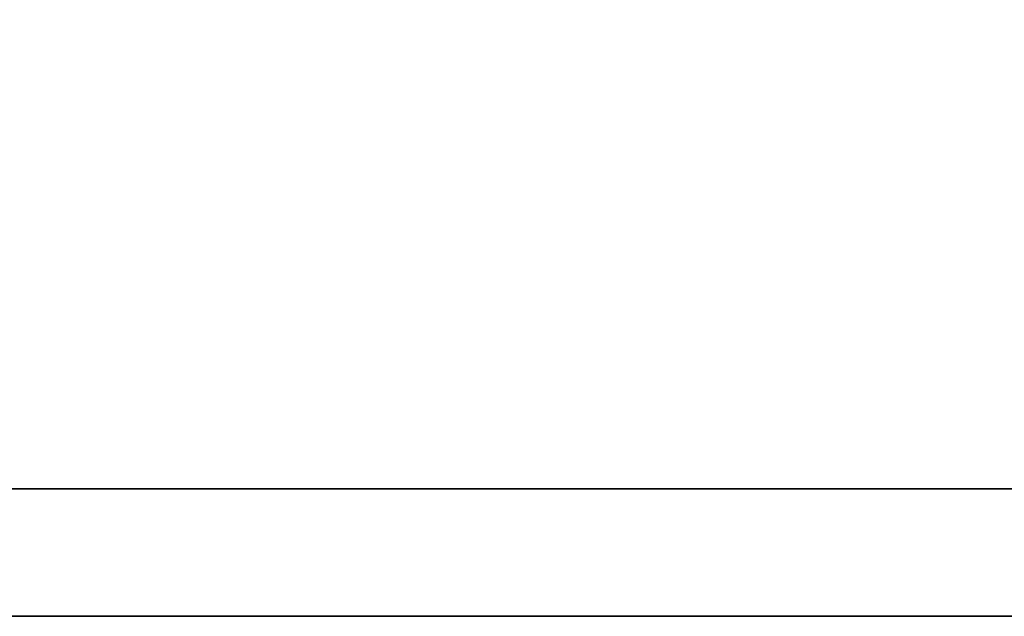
# Model space of a CAD drawing. Header units: millimetres. Extents: x -27 to 565, y 158 to 379.
# Tile 27 of 53: x 415.108 to 416.747, y 205.506 to 206.501. Entities that reach past the tile are written whole.
import ezdxf

# ---------------------------------------------------------------- set-up
doc = ezdxf.new("R2010")
doc.units = ezdxf.units.MM
doc.header["$LTSCALE"] = 0.15
doc.layers.add('DIM', color=4, linetype='CONTINUOUS')
doc.layers.add('layer 1', color=7, linetype='CONTINUOUS')

# ---------------------------------------------------------------- blocks, each defined once
blk = doc.blocks.new('TBI MOTION logo(完整正式版)')
at = {"layer": 'layer 1', "color": 22, "lineweight": 35}
blk.add_open_spline([(75.90875, -9.47875), (75.90875, -9.47875), (75.90875, -12.28625), (75.90875, -12.28625), (75.90875, -12.28625), (75.90875, -12.28625), (75.90875, -12.47875), (75.90875, -12.47875), (75.90875, -12.47875), (75.90875, -12.47875), (75.71625, -12.47875), (75.71625, -12.47875), (75.71625, -12.47875), (75.71625, -12.47875), (-88.32875, -12.47875), (-88.32875, -12.47875), (-88.32875, -12.47875), (-88.32875, -12.47875), (-88.32875, -13.29375), (-88.32875, -13.29375), (-88.32875, -13.29375), (-88.32875, -13.29375), (82.89125, -13.29375), (82.89125, -13.29375), (82.89125, -13.29375), (82.89125, -13.29375), (75.90875, -9.47875), (75.90875, -9.47875)], degree=3, knots=[0, 0, 0, 0, 0.1428571, 0.1428571, 0.1428571, 0.1428572, 0.2857143, 0.2857143, 0.2857143, 0.2857143, 0.4285714, 0.4285714, 0.4285714, 0.4285714, 0.5714286, 0.5714286, 0.5714286, 0.5714286, 0.7142857, 0.7142857, 0.7142857, 0.7142857, 0.8571429, 0.8571429, 0.8571429, 0.8571429, 1, 1, 1, 1], dxfattribs=at)

msp = doc.modelspace()

# ---------------------------------------------------------------- block references
at = {"layer": 'DIM', "color": 0, "xscale": 0.2606204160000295, "yscale": 0.2606204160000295, "zscale": 0.2606204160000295}
msp.add_blockref('TBI MOTION logo(完整正式版)', (433.2098, 208.971), dxfattribs=at)

doc.saveas('drawing.dxf')
